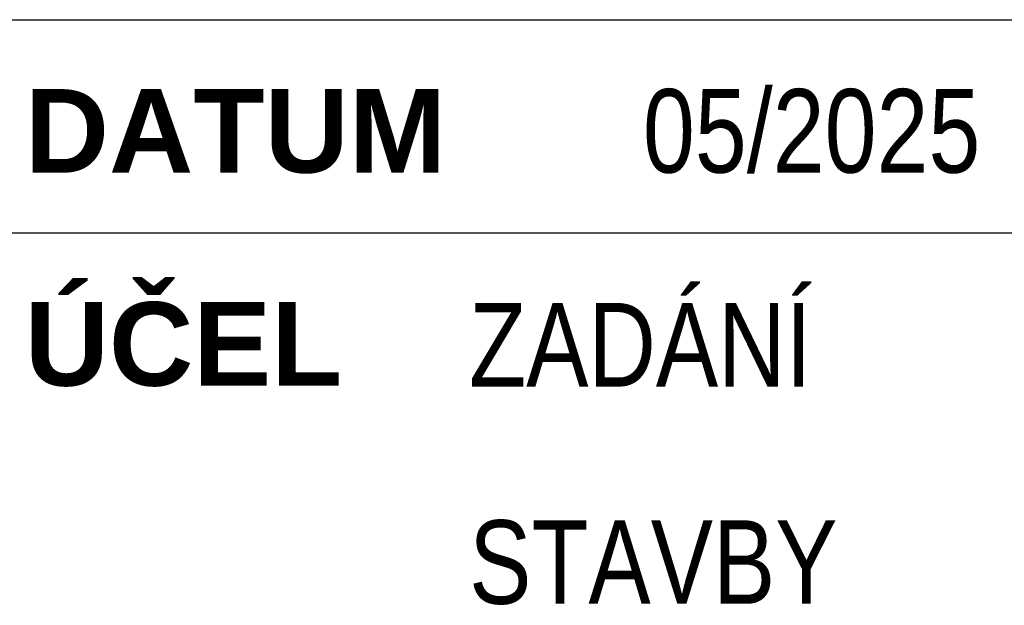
# Paper-space layout 'Layout1' of a CAD drawing. Extents: x -2 to 1033, y -36 to 596.
# Tile 98 of 126: x 780 to 809, y 48 to 65. Entities that reach past the tile are written whole.
import ezdxf

# ---------------------------------------------------------------- set-up
doc = ezdxf.new("R2010")
doc.units = 0
doc.layers.add('RAZITKO_HP', color=222, linetype='CONTINUOUS')
doc.styles.add('RAZITKO_HP_ARIAL_B', font='arialbd.ttf')
doc.styles.add('RAZITKO_HP_ARIAL_N', font='arial.ttf', dxfattribs={"width": 0.8})

psp = doc.layouts.get("Layout1")

# ---------------------------------------------------------------- linework, layer by layer
at = {"layer": 'RAZITKO_HP', "lineweight": 25}
for p, q in [((778, 65.375), (833, 65.375)), ((778, 59), (833, 59))]:
    psp.add_line(p, q, dxfattribs=at)

# ---------------------------------------------------------------- texts
at = {"layer": 'RAZITKO_HP', "style": 'RAZITKO_HP_ARIAL_N', "width": 0.8}
for s, p in [('05/2025', (798.5, 60.8)), ('ZADÁNÍ', (793.3, 54.4)), ('STAVBY', (793.3, 47.9))]:
    psp.add_text(s, height=2.5, dxfattribs=at).set_placement(p)
at = {"layer": 'RAZITKO_HP', "lineweight": 35, "style": 'RAZITKO_HP_ARIAL_B'}
for s, p in [('DATUM', (780, 60.8)), ('ÚČEL', (780, 54.425))]:
    psp.add_text(s, height=2.5, dxfattribs=at).set_placement(p)

doc.saveas('drawing.dxf')
